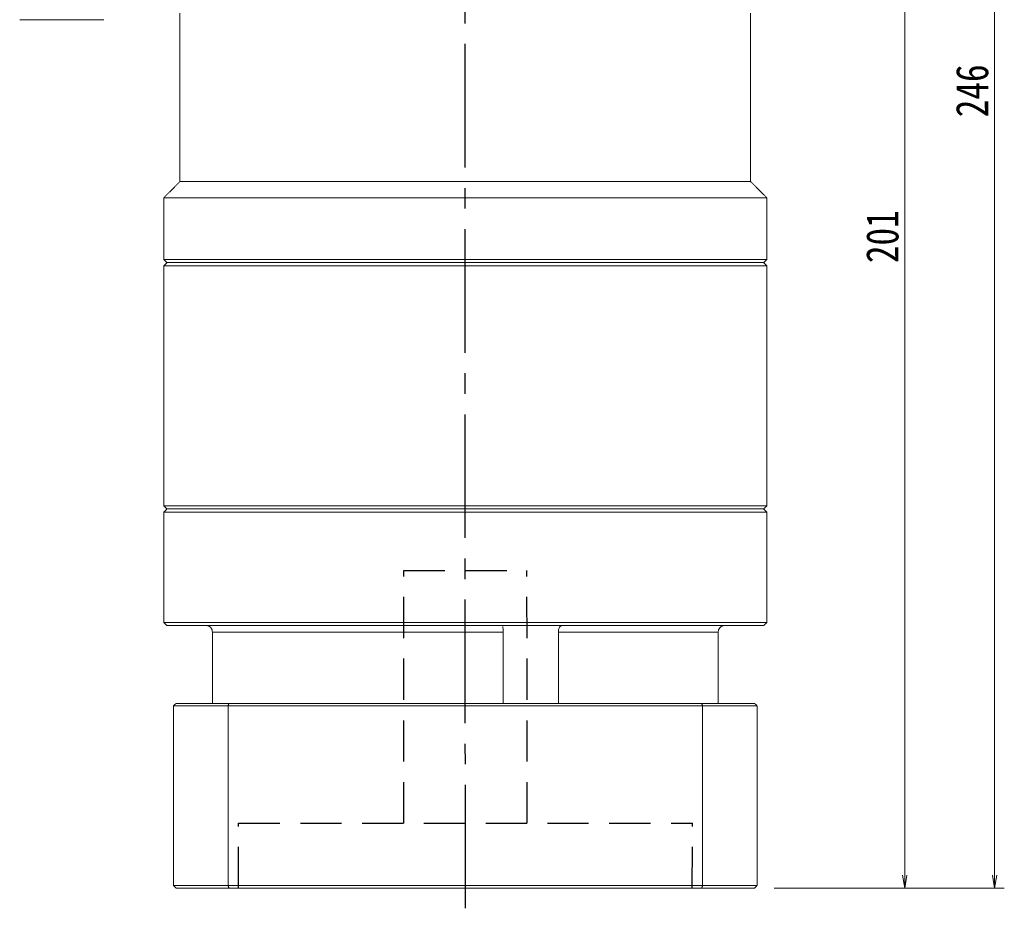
# Model space of a CAD drawing. Header units: millimetres. Extents: x -4 to 695, y -12 to 479.
# Tile 5 of 9: x 329 to 481, y 164 to 301. Entities that reach past the tile are written whole.
import ezdxf

# ---------------------------------------------------------------- set-up
doc = ezdxf.new("R2010")
doc.units = ezdxf.units.MM
doc.linetypes.add('CENTER2', pattern=[28.575, 19.05, -3.175, 3.175, -3.175])
doc.linetypes.add('DASHED2', pattern=[9.525, 6.35, -3.175])
doc.layers.add('3中心线层', color=1, linetype='CENTER2')
doc.layers.add('4虚线层', color=6, linetype='DASHED2')
doc.layers.add('尺寸线层', color=3, linetype='Continuous', lineweight=18)
doc.styles.add('宋体', font='SimSun.ttf', dxfattribs={"width": 0.8})
doc.dimstyles.new('A水平标注$0', dxfattribs={"dimtxt": 3.5, "dimasz": 2, "dimexe": 1.5, "dimexo": 3, "dimgap": 1.1, "dimtad": 1, "dimtoh": 1, "dimdec": 4, "dimdsep": 46, "dimtxsty": '宋体', "dimblk": 'OPEN', "dimcen": 3, "dimclrd": 3, "dimclre": 3, "dimclrt": 6, "dimadec": 0, "dimazin": 0, "dimtm": 1e-09, "dimtfac": 1, "dimtdec": 4, "dimtix": 1, "dimtmove": 0, "dimatfit": 3, "dimldrblk": 'OPEN', "dimfxl": 0, "dimlwd": 13, "dimlwe": 13, "dimarcsym": 0})

# ---------------------------------------------------------------- blocks, each defined once
blk = doc.blocks.new('_Open')
at = {"color": 0, "linetype": 'ByBlock', "lineweight": -2}
for p, q in [((-1, 0.167), (0, 0)), ((-1, -0.167), (0, 0)), ((0, 0), (-1, 0))]:
    blk.add_line(p, q, dxfattribs=at)
blk = doc.blocks.new('*D19')
at = {"layer": 'Defpoints', "color": 0, "transparency": 16777216}
for p in [(442.76, 412.7), (442.36, 166.7), (479.37, 166.7)]:
    blk.add_point(p, dxfattribs=at)
at = {"layer": '尺寸线层', "color": 3, "lineweight": 13, "transparency": 16777216}
for p, q in [((445.76, 412.7), (480.87, 412.7)), ((479.37, 410.7), (479.37, 168.7)), ((445.36, 166.7), (480.87, 166.7))]:
    blk.add_line(p, q, dxfattribs=at)
at = {"layer": '尺寸线层', "color": 3, "lineweight": 13, "transparency": 16777216, "xscale": 2, "yscale": 2, "zscale": 2}
for p, rotation in [((479.37, 412.7), 89.99999999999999), ((479.37, 166.7), 270)]:
    blk.add_blockref('_Open', p, dxfattribs=dict(at, rotation=rotation))
at = {"layer": '尺寸线层', "color": 6, "transparency": 16777216, "insert": (475.93, 289.7), "char_height": 5, "attachment_point": 5, "rotation": 90, "style": '宋体', "bg_fill": 3, "box_fill_scale": 1.1, "bg_fill_color": 257, "bg_fill_transparency": 0}
blk.add_mtext('246', dxfattribs=at)
blk = doc.blocks.new('*D20')
at = {"layer": 'Defpoints', "color": 0, "transparency": 16777216}
for p in [(449.41, 367.7), (442.36, 166.7), (465.53, 166.7)]:
    blk.add_point(p, dxfattribs=at)
at = {"layer": '尺寸线层', "color": 3, "lineweight": 13, "transparency": 16777216}
for p, q in [((452.41, 367.7), (467.03, 367.7)), ((465.53, 365.7), (465.53, 168.7)), ((445.36, 166.7), (467.03, 166.7))]:
    blk.add_line(p, q, dxfattribs=at)
at = {"layer": '尺寸线层', "color": 3, "lineweight": 13, "transparency": 16777216, "xscale": 2, "yscale": 2, "zscale": 2}
for p, rotation in [((465.53, 367.7), 89.99999999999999), ((465.53, 166.7), 270)]:
    blk.add_blockref('_Open', p, dxfattribs=dict(at, rotation=rotation))
at = {"layer": '尺寸线层', "color": 6, "transparency": 16777216, "insert": (462.09, 267.2), "char_height": 5, "attachment_point": 5, "rotation": 90, "style": '宋体', "bg_fill": 3, "box_fill_scale": 1.1, "bg_fill_color": 257, "bg_fill_transparency": 0}
blk.add_mtext('201', dxfattribs=at)

msp = doc.modelspace()

# ---------------------------------------------------------------- linework, layer by layer
at = {"color": 7, "linetype": 'Continuous', "lineweight": 15}
for p, q in [((351.26094, 262.69657), (397.76094, 262.69657)), ((397.76094, 263.19657), (351.76094, 263.19657)), ((397.76094, 225.19657), (351.76094, 225.19657)), ((351.26094, 224.69657), (397.76094, 224.69657)), ((358.76017, 206.19657), (403.58937, 206.19657)), ((358.76017, 195.19657), (358.76017, 206.19657)), ((403.58937, 206.19657), (403.58937, 195.19657)), ((412.12079, 195.19657), (412.12079, 206.19657)), ((412.12079, 206.19657), (436.76171, 206.19657)), ((436.76171, 206.19657), (436.76171, 195.19657)), ((352.76094, 194.79657), (361.16859, 194.79657)), ((352.76094, 194.79657), (352.76094, 167.09657)), ((361.31097, 195.19657), (353.16094, 195.19657)), ((361.16859, 194.79657), (434.35329, 194.79657)), ((361.16859, 194.79657), (361.16859, 167.09657)), ((434.21091, 195.19657), (361.31097, 195.19657)), ((434.35329, 194.79657), (434.35329, 167.09657)), ((361.16859, 167.09657), (352.76094, 167.09657)), ((434.35329, 167.09657), (361.16859, 167.09657)), ((353.16094, 166.69657), (361.31097, 166.69657)), ((361.31097, 166.69657), (434.21091, 166.69657))]:
    msp.add_line(p, q, dxfattribs=at)
for points in [[(353.76094, 275.69657), (353.76094, 301.69657)], [(351.26094, 273.19657), (353.76094, 275.69657)], [(351.26094, 263.69657), (351.26094, 273.19657)], [(351.76094, 263.19657), (351.26094, 263.69657)], [(351.26094, 262.69657), (351.76094, 263.19657)], [(351.26094, 225.69657), (351.26094, 262.69657)], [(351.76094, 225.19657), (351.26094, 225.69657)], [(351.26094, 224.69657), (351.76094, 225.19657)], [(351.26094, 207.69657), (351.26094, 224.69657)], [(351.76094, 207.19657), (351.26094, 207.69657)], [(352.76094, 194.79657), (353.16094, 195.19657)], [(361.16859, 194.79657), (361.31097, 195.19657)], [(434.35329, 194.79657), (434.21091, 195.19657)], [(352.76094, 167.09657), (353.16094, 166.69657)], [(361.31097, 166.69657), (361.16859, 167.09657)], [(434.21091, 166.69657), (434.35329, 167.09657)]]:
    msp.add_open_spline(points, degree=1, dxfattribs=at)
for points, knots in [([(358.76017, 206.19657), (358.74994, 206.30666), (358.72948, 206.5268), (358.5699, 206.82169), (358.33068, 207.04962), (358.0532, 207.17736), (357.86269, 207.191), (357.78471, 207.19657)], [0, 0, 0, 0, 0.20903468, 0.41802702, 0.631427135, 0.849138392, 1, 1, 1, 1]), ([(403.55935, 207.07305), (403.55888, 207.06558), (403.55591, 207.01849), (403.56855, 206.83531), (403.58472, 206.5423), (403.58782, 206.31183), (403.58937, 206.19657)], [0, 0, 0, 0, 0.058585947, 0.369068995, 0.684466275, 1, 1, 1, 1]), ([(412.12079, 206.19657), (412.12741, 206.30666), (412.14067, 206.5268), (412.24, 206.82169), (412.37645, 207.04962), (412.51811, 207.17736), (412.60063, 207.191), (412.63441, 207.19657)], [0, 0, 0, 0, 0.20903468, 0.41802702, 0.631427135, 0.849138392, 1, 1, 1, 1]), ([(437.73717, 207.19657), (437.72027, 207.1963), (437.59496, 207.19422), (437.36273, 207.14089), (437.08207, 206.96564), (436.87317, 206.70223), (436.77361, 206.42838), (436.76474, 206.25557), (436.76171, 206.19657)], [0, 0, 0, 0, 0.032681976, 0.242401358, 0.454080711, 0.670711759, 0.887588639, 1, 1, 1, 1])]:
    msp.add_open_spline(points, degree=3, knots=knots, dxfattribs=at)
at = {"layer": '3中心线层'}
msp.add_line((397.76433, 163.57633), (397.76094, 309.69657), dxfattribs=at)
at = {"layer": '4虚线层'}
for p, q in [((388.26339, 215.69657), (407.26339, 215.69657)), ((388.30621, 176.69613), (388.26339, 215.69657)), ((407.30621, 176.69613), (407.26339, 215.69657)), ((362.76427, 166.69657), (362.80621, 176.69613)), ((362.80621, 176.69613), (432.80621, 176.69613)), ((432.76427, 166.69657), (432.80621, 176.69613))]:
    msp.add_line(p, q, dxfattribs=at)
at = {"layer": '尺寸线层', "color": 0}
msp.add_line((342.02243, 300.6782), (329.04752, 300.6782), dxfattribs=at)

# ---------------------------------------------------------------- dimensions: what is measured, and where the dimension line sits
at = {"layer": '尺寸线层'}
dim = msp.add_linear_dim(base=(479.37171, 166.69657), p1=(442.76094, 412.69657), p2=(442.36094, 166.69657), angle=270, dimstyle='A水平标注$0', override={"dimtxt": 5, "dimgap": 1, "dimdec": 1, "dimpost": '<>', "dimblk": 'Open', "dimtvp": 0.1, "dimtfill": 1, "dimtfillclr": 256}, dxfattribs=at)
dim.commit()
dim.dimension.update_dxf_attribs({"geometry": '*D19', "text_midpoint": (475.92757, 289.69657)})

# ---------------------------------------------------------------- next in the draw order: dimensions: what is measured, and where the dimension line sits
dim = msp.add_linear_dim(base=(465.53122, 166.69657), p1=(449.41306, 367.69657), p2=(442.36094, 166.69657), angle=270, dimstyle='A水平标注$0', override={"dimtxt": 5, "dimgap": 1, "dimtad": 1, "dimjust": 0, "dimdec": 1, "dimlfac": 1, "dimpost": '<>', "dimse1": 0, "dimse2": 0, "dimsd1": 0, "dimsd2": 0, "dimtofl": 1, "dimtvp": 0.1}, dxfattribs=at)
dim.commit()
dim.dimension.update_dxf_attribs({"geometry": '*D20', "text_midpoint": (462.08709, 267.19657)})

# ---------------------------------------------------------------- next in the draw order: linework, layer by layer
at = {"color": 7, "linetype": 'Continuous', "lineweight": 15}
for p, q in [((441.76094, 275.69657), (353.76094, 275.69657)), ((444.26094, 273.19657), (351.26094, 273.19657)), ((444.26094, 263.69657), (351.26094, 263.69657)), ((351.76094, 263.19657), (443.76094, 263.19657)), ((443.76094, 263.19657), (397.76094, 263.19657)), ((397.76094, 262.69657), (444.26094, 262.69657)), ((444.26094, 225.69657), (351.26094, 225.69657)), ((351.76094, 225.19657), (443.76094, 225.19657)), ((443.76094, 225.19657), (397.76094, 225.19657)), ((397.76094, 224.69657), (444.26094, 224.69657)), ((444.26094, 207.69657), (351.26094, 207.69657)), ((351.76094, 207.19657), (443.76094, 207.19657)), ((442.36094, 195.19657), (434.21091, 195.19657)), ((434.35329, 194.79657), (442.76094, 194.79657)), ((442.76094, 194.79657), (442.76094, 167.09657)), ((442.76094, 167.09657), (434.35329, 167.09657)), ((434.21091, 166.69657), (442.36094, 166.69657))]:
    msp.add_line(p, q, dxfattribs=at)
for points in [[(441.76094, 301.69657), (441.76094, 275.69657)], [(441.76094, 275.69657), (444.26094, 273.19657)], [(444.26094, 273.19657), (444.26094, 263.69657)], [(444.26094, 263.69657), (443.76094, 263.19657)], [(443.76094, 263.19657), (444.26094, 262.69657)], [(444.26094, 262.69657), (444.26094, 225.69657)], [(444.26094, 225.69657), (443.76094, 225.19657)], [(443.76094, 225.19657), (444.26094, 224.69657)], [(444.26094, 224.69657), (444.26094, 207.69657)], [(444.26094, 207.69657), (443.76094, 207.19657)], [(442.36094, 195.19657), (442.76094, 194.79657)], [(442.36094, 166.69657), (442.76094, 167.09657)]]:
    msp.add_open_spline(points, degree=1, dxfattribs=at)

doc.saveas('drawing.dxf')
